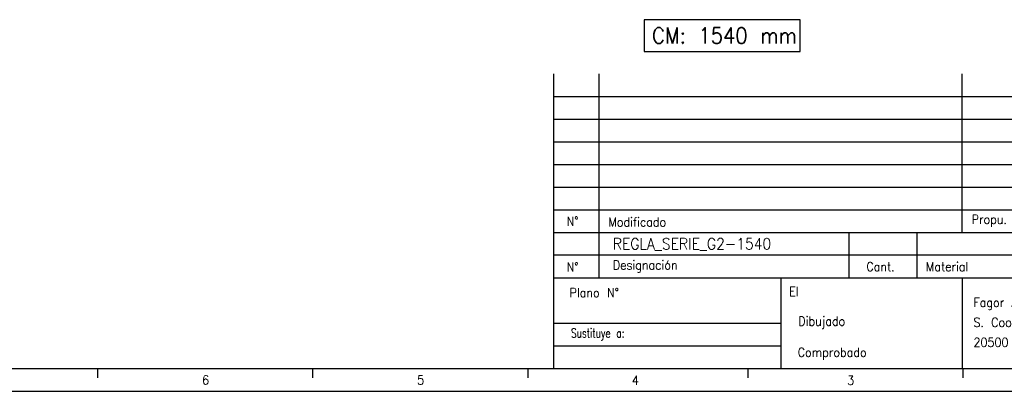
# Model space of a CAD drawing. Header units: millimetres. Extents: x -285 to 2170, y -280 to 203.
# Tile 7 of 32: x 1 to 218, y -217 to -135. Entities that reach past the tile are written whole.
import ezdxf

# ---------------------------------------------------------------- set-up
doc = ezdxf.new("R2010")
doc.units = ezdxf.units.MM
doc.layers.add('1', color=7, linetype='Continuous')
doc.styles.add('CONVERTER_11', font='txt.shx', dxfattribs={"width": 0.9})
doc.styles.add('CONVERTER_13', font='txt.shx', dxfattribs={"width": 0.72})

# ---------------------------------------------------------------- blocks, each defined once
blk = doc.blocks.new('Marco_a2', base_point=(304.21, -212.02))
at = {"layer": '1', "color": 7, "linetype": 'Continuous'}
for p, q in [((119.21, -212.02), (119.21, -147.02)), ((129.21, -192.02), (129.21, -147.02)), ((209.21, -182.02), (209.21, -147.02)), ((119.21, -182.02), (184.21, -182.02)), ((184.21, -182.02), (199.21, -182.02)), ((184.21, -182.02), (184.21, -192.02)), ((199.21, -182.02), (199.21, -192.02)), ((199.21, -182.02), (304.21, -182.02)), ((119.21, -192.02), (304.21, -192.02)), ((169.21, -192.02), (169.21, -202.02)), ((209.21, -192.02), (209.21, -212.02)), ((119.21, -202.02), (169.21, -202.02)), ((169.21, -202.02), (169.21, -207.02)), ((169.21, -207.02), (169.21, -212.02)), ((-264.79, -212.02), (304.21, -212.02))]:
    blk.add_line(p, q, dxfattribs=at)
at = {"layer": '1', "color": 2, "linetype": 'Continuous'}
for p, q in [((119.21, -152.02), (304.21, -152.02)), ((119.21, -157.02), (252.21, -157.02)), ((119.21, -162.02), (252.21, -162.02)), ((119.21, -167.02), (252.21, -167.02)), ((119.21, -172.02), (252.21, -172.02)), ((119.21, -177.02), (252.21, -177.02)), ((304.21, -187.02), (119.21, -187.02)), ((119.21, -207.02), (169.21, -207.02)), ((18.61, -212.02), (18.61, -214.02)), ((66.03, -212.02), (66.03, -214.02)), ((113.44, -212.02), (113.44, -214.02)), ((161.96, -212.02), (161.96, -214.02)), ((209.38, -212.02), (209.38, -214.02)), ((-284.79, -217.02), (309.21, -217.02))]:
    blk.add_line(p, q, dxfattribs=at)
at = {"layer": '1', "color": 2, "style": 'CONVERTER_11', "width": 0.9}
blk.add_text('El', height=2, dxfattribs=at).set_placement((171.07, -196.02))
at = {"layer": '1', "color": 2, "char_height": 2}
for s, insert, attachment_point, line_spacing_factor, style in [('N°', (123.33, -179.52), 5, 1.320528, 'CONVERTER_11'), ('Modificado', (131.24, -179.69), 4, 1.320528, 'CONVERTER_11'), ('Propu.', (211.3, -179.45), 4, 1.320528, 'CONVERTER_11'), ('N°', (123.33, -189.6), 5, 1.320528, 'CONVERTER_11'), ('Designación', (132.21, -189.52), 4, 1.320528, 'CONVERTER_11'), ('Cant.', (191.21, -189.52), 5, 1.320528, 'CONVERTER_11'), ('Material', (201.21, -189.52), 4, 1.320528, 'CONVERTER_11'), ('Plano N°', (133.54, -195.28), 6, 1.320528, 'CONVERTER_11'), ('Fagor Automation\\PS. Coop.\\P20500 Mondragón', (211.68, -202.16), 4, 1.320528, 'CONVERTER_11'), ('Dibujado', (183.43, -201.89), 6, 1.320528, 'CONVERTER_11'), ('Sustituye a:', (134.77, -204.52), 6, 1.320528, 'CONVERTER_13'), ('Comprobado', (188.15, -208.74), 6, 1.320528, 'CONVERTER_11'), ('6', (41.68, -214.53), 4, 1.20048, 'CONVERTER_11'), ('5', (89.09, -214.53), 4, 1.20048, 'CONVERTER_11'), ('4', (136.42, -214.59), 4, 1.20048, 'CONVERTER_11'), ('3', (183.86, -214.58), 4, 1.20048, 'CONVERTER_11')]:
    blk.add_mtext(s, dxfattribs=dict(at, insert=insert, attachment_point=attachment_point, line_spacing_factor=line_spacing_factor, style=style))
blk = doc.blocks.new('Top', base_point=(304.21, -212.02))
blk.add_blockref('Marco_a2', (304.21, -212.02))
at = {"layer": '1', "color": 2, "style": 'CONVERTER_11', "width": 0.9}
blk.add_text('REGLA_SERIE_G2-1540', height=2.5, dxfattribs=at).set_placement((132.21, -185.75))
blk = doc.blocks.new('A__38', base_point=(17, 1))
at = {"layer": '1', "color": 2}
blk.add_lwpolyline([(139.119, -135.092), (139.119, -142.092), (173.507, -142.092), (173.507, -135.092)], close=True, dxfattribs=at)
at = {"layer": '1', "color": 2, "style": 'CONVERTER_11', "width": 0.9}
blk.add_text('CM: 1540 mm', height=3.5, dxfattribs=at).set_placement((140.869, -140.342))

msp = doc.modelspace()

# ---------------------------------------------------------------- block references
for name, p in [('Top', (304.21, -212.02)), ('A__38', (17, 1))]:
    msp.add_blockref(name, p)

doc.saveas('drawing.dxf')
